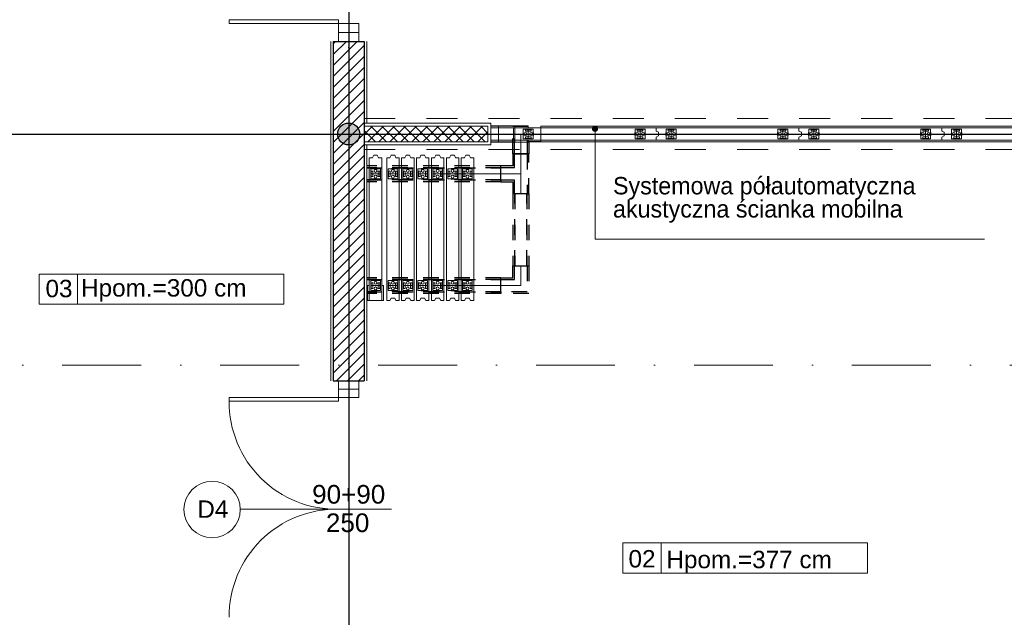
# Model space of a CAD drawing. Header units: metres. Extents: x -10951 to 10441, y -17253 to 1447.
# Tile 45 of 54: x -8010 to -7218, y -14694 to -14213. Entities that reach past the tile are written whole.
import ezdxf
from ezdxf.enums import TextEntityAlignment as Align

# ---------------------------------------------------------------- set-up
doc = ezdxf.new("R2010")
doc.units = ezdxf.units.M
doc.header["$MEASUREMENT"] = 0
for name, pattern in [('8', [0.5, 0.25, -0.25]), ('ACAD_ISO02W100', [15, 12, -3]), ('CONTINOUS', [0]), ('DASHDOT', [25.4, 12.7, -6.35, 0, -6.35])]:
    doc.linetypes.add(name, pattern=pattern)
doc.layers.get('0').update_dxf_attribs({"color": 8})
for name, color, linetype, lineweight in [('#elektryczne', 8, 'Continuous', 20), ('A_B.CIENKIE', 8, 'Continuous', 9), ('A_DRZWI', 8, 'Continuous', 5), ('A_HACZE', 8, 'Continuous', 5), ('A_OPISY', 8, 'Continuous', 18), ('A_OSIE', 8, 'Continuous', 13), ('A_OZACZENIE DRZWI', 8, 'Continuous', 13), ('A_OZNACZENIA OKIEN', 8, 'Continuous', 13), ('A_PROJEKTOWANE ŚCIANY MUROWANE NOŚNE', 8, 'Continuous', 30), ('A_SCIANY DZIALOWE GK', 8, 'Continuous', 5), ('A_STOLARKA', 8, 'Continuous', 5), ('A_TABELKI POM.', 8, 'Continuous', 20), ('A_TYNK', 8, 'Continuous', 5), ('A_WYMIARY WEWNETRZNE', 8, 'Continuous', 18), ('EB_ODGROM_INSTALACJA ODGROMOWA', 1, 'Continuous', 30), ('EB_UZIEMIENIE', 1, 'ACAD_ISO02W100', 30)]:
    doc.layers.add(name, color=color, linetype=linetype, lineweight=lineweight)
doc.styles.add('ARIAL', font='arial.ttf')
doc.styles.add('m1_romans', font='romans.shx', dxfattribs={"width": 0.8})
doc.styles.add('opisy okien', font='txt', dxfattribs={"height": 15})

# ---------------------------------------------------------------- blocks, each defined once
blk = doc.blocks.new('A$C2DA918A7')
at = {"layer": 'A_OZACZENIE DRZWI'}
blk.add_line((-34.51, 0), (34.51, 0), dxfattribs=at)
at = {"layer": 'A_OZACZENIE DRZWI', "ltscale": 0.1, "style": 'm1_romans', "width": 0.8}
blk.add_attdef('SZEROKOSC', text='', height=10, rotation=359.99999, dxfattribs=at).set_placement((0, 0), align=Align.BOTTOM_CENTER)
blk.add_attdef('WYSOKOSC', text='', height=10, rotation=359.99999, dxfattribs=at).set_placement((-0.85, -3.39), align=Align.TOP_CENTER)
blk = doc.blocks.new('_Dot')
at = {"color": 0, "linetype": 'ByBlock', "lineweight": -2}
blk.add_line((-0.5, 0), (-1, 0), dxfattribs=at)
at = {"color": 0, "linetype": 'ByBlock', "const_width": 0.5}
blk.add_lwpolyline([(-0.25, 0, 1), (0.25, 0, 1)], format="xyb", close=True, dxfattribs=at)
blk = doc.blocks.new('dwgobject_-16219036_1YUCU1F')
for p, q in [((0, 49), (1000, 49)), ((0, -49), (1000, -49))]:
    blk.add_line(p, q)
for points in [[(0, 49), (0, 64), (1000, 64), (1000, 49)], [(0, 49), (0, -49), (1000, -49), (1000, 49)], [(0, -49), (0, -64), (1000, -64), (1000, -49)]]:
    blk.add_lwpolyline(points, close=True)
blk = doc.blocks.new('GeometrySelector_1YUCU1F9')
blk.add_blockref('dwgobject_-16219036_1YUCU1F', (0, 0))
blk = doc.blocks.new('dwgobject_-16218780_1YUCU4P')
blk.add_lwpolyline([(0, -50), (0, -24.40983), (20, -14.40983), (20, 14.40983), (0, 24.40983), (0, 50)])
blk = doc.blocks.new('GeometrySelector_1YUCU4P6')
blk.add_blockref('dwgobject_-16218780_1YUCU4P', (0, 0))
blk = doc.blocks.new('dwgobject_-16218811_1YUCU4P')
for p, q in [((-500, 50), (500, 50)), ((500, -50), (-500, -50))]:
    blk.add_line(p, q)
blk = doc.blocks.new('GeometrySelector_1YUCU4P7')
blk.add_blockref('dwgobject_-16218811_1YUCU4P', (0, 0))
blk = doc.blocks.new('dwgobject_-16218807_1YUCU4P')
blk.add_lwpolyline([(0, -50), (0, -24.40983), (20, -14.40983), (20, 14.40983), (0, 24.40983), (0, 50)])
blk = doc.blocks.new('GeometrySelector_1YUCU4P8')
blk.add_blockref('dwgobject_-16218807_1YUCU4P', (0, 0))
blk = doc.blocks.new('dwgobject_-16218792_1YUCU4P')
for p, q in [((-40, 11.5), (-42, 11.5)), ((-42, -11.5), (-42, 11.5)), ((0, 34.9), (0, -34.9)), ((40, 11.5), (42, 11.5)), ((42, -11.5), (42, 11.5)), ((-40, -11.5), (-42, -11.5)), ((40, -11.5), (42, -11.5))]:
    blk.add_line(p, q)
at = {"flags": 128}
blk.add_lwpolyline([(40, -39), (40, 39), (-40, 39), (-40, -39)], close=True, dxfattribs=at)
for points in [[(22.5, 22.9, -0.414214), (21.5, 21.9), (-21.5, 21.9, -0.414214), (-22.5, 22.9), (-22.5, 33.9, -0.414214), (-21.5, 34.9), (21.5, 34.9, -0.414214), (22.5, 33.9)], [(22.5, -22.9, 0.414214), (21.5, -21.9), (-21.5, -21.9, 0.414214), (-22.5, -22.9), (-22.5, -33.9, 0.414214), (-21.5, -34.9), (21.5, -34.9, 0.414214), (22.5, -33.9)]]:
    blk.add_lwpolyline(points, format="xyb", close=True, dxfattribs=at)
for centre in [(-23, 0), (23, 0)]:
    blk.add_circle(centre, 12)
blk = doc.blocks.new('GeometrySelector_1YUCU4P9')
blk.add_blockref('dwgobject_-16218792_1YUCU4P', (0, 0))
blk = doc.blocks.new('dwgobject_-16218787_1YUCU4P')
for p, q in [((-40, 11.5), (-42, 11.5)), ((-42, -11.5), (-42, 11.5)), ((0, 34.9), (0, -34.9)), ((40, 11.5), (42, 11.5)), ((42, -11.5), (42, 11.5)), ((-40, -11.5), (-42, -11.5)), ((40, -11.5), (42, -11.5))]:
    blk.add_line(p, q)
at = {"flags": 128}
blk.add_lwpolyline([(40, -39), (40, 39), (-40, 39), (-40, -39)], close=True, dxfattribs=at)
for points in [[(22.5, 22.9, -0.414214), (21.5, 21.9), (-21.5, 21.9, -0.414214), (-22.5, 22.9), (-22.5, 33.9, -0.414214), (-21.5, 34.9), (21.5, 34.9, -0.414214), (22.5, 33.9)], [(22.5, -22.9, 0.414214), (21.5, -21.9), (-21.5, -21.9, 0.414214), (-22.5, -22.9), (-22.5, -33.9, 0.414214), (-21.5, -34.9), (21.5, -34.9, 0.414214), (22.5, -33.9)]]:
    blk.add_lwpolyline(points, format="xyb", close=True, dxfattribs=at)
for centre in [(-23, 0), (23, 0)]:
    blk.add_circle(centre, 12)
blk = doc.blocks.new('GeometrySelector_1YUCU4P10')
blk.add_blockref('dwgobject_-16218787_1YUCU4P', (0, 0))
blk = doc.blocks.new('co_mw_pb_panelpack_element_1YUCU4P')
for name, p in [('GeometrySelector_1YUCU4P6', (-574.5, 0)), ('GeometrySelector_1YUCU4P10', (-454.5, 0)), ('GeometrySelector_1YUCU4P9', (445.5, 0)), ('GeometrySelector_1YUCU4P8', (574.5, 0))]:
    blk.add_blockref(name, p)
at = {"xscale": 1.149}
blk.add_blockref('GeometrySelector_1YUCU4P7', (0, 0), dxfattribs=at)
blk = doc.blocks.new('co_mw_pb_panelpack_element_1YUCU4P1')
for name, p in [('GeometrySelector_1YUCU4P6', (-574.5, 0)), ('GeometrySelector_1YUCU4P10', (-454.5, 0)), ('GeometrySelector_1YUCU4P9', (445.5, 0)), ('GeometrySelector_1YUCU4P8', (574.5, 0))]:
    blk.add_blockref(name, p)
at = {"xscale": 1.149}
blk.add_blockref('GeometrySelector_1YUCU4P7', (0, 0), dxfattribs=at)
blk = doc.blocks.new('co_mw_pb_panelpack_element_1YUCU4P2')
for name, p in [('GeometrySelector_1YUCU4P6', (-574.5, 0)), ('GeometrySelector_1YUCU4P10', (-454.5, 0)), ('GeometrySelector_1YUCU4P9', (445.5, 0)), ('GeometrySelector_1YUCU4P8', (574.5, 0))]:
    blk.add_blockref(name, p)
at = {"xscale": 1.149}
blk.add_blockref('GeometrySelector_1YUCU4P7', (0, 0), dxfattribs=at)
blk = doc.blocks.new('co_mw_pb_panelpack_element_1YUCU4P3')
for name, p in [('GeometrySelector_1YUCU4P6', (-574.5, 0)), ('GeometrySelector_1YUCU4P10', (-454.5, 0)), ('GeometrySelector_1YUCU4P9', (445.5, 0)), ('GeometrySelector_1YUCU4P8', (574.5, 0))]:
    blk.add_blockref(name, p)
at = {"xscale": 1.149}
blk.add_blockref('GeometrySelector_1YUCU4P7', (0, 0), dxfattribs=at)
blk = doc.blocks.new('co_mw_pb_panelpack_element_1YUCU4P4')
for name, p in [('GeometrySelector_1YUCU4P6', (-574.5, 0)), ('GeometrySelector_1YUCU4P10', (-454.5, 0)), ('GeometrySelector_1YUCU4P9', (445.5, 0)), ('GeometrySelector_1YUCU4P8', (574.5, 0))]:
    blk.add_blockref(name, p)
at = {"xscale": 1.149}
blk.add_blockref('GeometrySelector_1YUCU4P7', (0, 0), dxfattribs=at)
blk = doc.blocks.new('co_mw_pb_panelpack_element_1YUCU4P5')
for name, p in [('GeometrySelector_1YUCU4P6', (-574.5, 0)), ('GeometrySelector_1YUCU4P10', (-454.5, 0)), ('GeometrySelector_1YUCU4P9', (445.5, 0)), ('GeometrySelector_1YUCU4P8', (574.5, 0))]:
    blk.add_blockref(name, p)
at = {"xscale": 1.149}
blk.add_blockref('GeometrySelector_1YUCU4P7', (0, 0), dxfattribs=at)
blk = doc.blocks.new('dwgobject_-16218816_1YUCU4P')
blk.add_line((0, 50), (0, -50))
blk = doc.blocks.new('GeometrySelector_1YUCU4P11')
blk.add_blockref('dwgobject_-16218816_1YUCU4P', (0, 0))
blk = doc.blocks.new('dwgobject_-16218802_1YUCU4P')
for p, q in [((0, 0), (0, 15)), ((0, 15), (1000, 15)), ((1000, 15), (1000, 0))]:
    blk.add_line(p, q)
blk = doc.blocks.new('GeometrySelector_1YUCU4P12')
blk.add_blockref('dwgobject_-16218802_1YUCU4P', (0, 0))
blk = doc.blocks.new('dwgobject_-16218798_1YUCU4P')
for p, q in [((0, 0), (0, 15)), ((0, 15), (1000, 15)), ((1000, 15), (1000, 0))]:
    blk.add_line(p, q)
blk = doc.blocks.new('GeometrySelector_1YUCU4P13')
blk.add_blockref('dwgobject_-16218798_1YUCU4P', (0, 0))
blk = doc.blocks.new('co_mw_pb_panelpack_element_1YUCU4P6')
for name, p, xscale in [('GeometrySelector_1YUCU4P13', (-574.5, 50), 0.12), ('GeometrySelector_1YUCU4P7', (0, 0), 1.149)]:
    blk.add_blockref(name, p, dxfattribs=dict(xscale=xscale))
for name, p in [('GeometrySelector_1YUCU4P11', (-574.5, 0)), ('GeometrySelector_1YUCU4P10', (-454.5, 0)), ('GeometrySelector_1YUCU4P9', (445.5, 0)), ('GeometrySelector_1YUCU4P8', (574.5, 0))]:
    blk.add_blockref(name, p)
at = {"xscale": 0.12, "rotation": 180}
blk.add_blockref('GeometrySelector_1YUCU4P12', (-454.5, -50), dxfattribs=at)
blk = doc.blocks.new('A$Ce5f96cef')
at = {"rotation": 90}
for name, p in [('co_mw_pb_panelpack_element_1YUCU4P6', (-920, 454.5, -1)), ('co_mw_pb_panelpack_element_1YUCU4P5', (-780, 454.5, -1)), ('co_mw_pb_panelpack_element_1YUCU4P4', (-660, 454.5, -1)), ('co_mw_pb_panelpack_element_1YUCU4P3', (-540, 454.5, -1)), ('co_mw_pb_panelpack_element_1YUCU4P2', (-420, 454.5, -1)), ('co_mw_pb_panelpack_element_1YUCU4P1', (-300, 454.5, -1)), ('co_mw_pb_panelpack_element_1YUCU4P', (-180, 454.5, -1))]:
    blk.add_blockref(name, p, dxfattribs=at)
blk = doc.blocks.new('dwgobject_-16219454_1YUCTZ8')
for p, q in [((-40, 11.5), (-42, 11.5)), ((-42, -11.5), (-42, 11.5)), ((0, 34.9), (0, -34.9)), ((40, 11.5), (42, 11.5)), ((42, -11.5), (42, 11.5)), ((-40, -11.5), (-42, -11.5)), ((40, -11.5), (42, -11.5))]:
    blk.add_line(p, q)
at = {"flags": 128}
blk.add_lwpolyline([(40, -39), (40, 39), (-40, 39), (-40, -39)], close=True, dxfattribs=at)
for points in [[(22.5, 22.9, -0.414214), (21.5, 21.9), (-21.5, 21.9, -0.414214), (-22.5, 22.9), (-22.5, 33.9, -0.414214), (-21.5, 34.9), (21.5, 34.9, -0.414214), (22.5, 33.9)], [(22.5, -22.9, 0.414214), (21.5, -21.9), (-21.5, -21.9, 0.414214), (-22.5, -22.9), (-22.5, -33.9, 0.414214), (-21.5, -34.9), (21.5, -34.9, 0.414214), (22.5, -33.9)]]:
    blk.add_lwpolyline(points, format="xyb", close=True, dxfattribs=at)
for centre in [(-23, 0), (23, 0)]:
    blk.add_circle(centre, 12)
blk = doc.blocks.new('GeometrySelector_1YUCTZ82')
blk.add_blockref('dwgobject_-16219454_1YUCTZ8', (0, 0))
blk = doc.blocks.new('co_panel_parts_moveo_trackroller_r_1YUCTZ87')
blk.add_blockref('GeometrySelector_1YUCTZ82', (0, 0, -3619))
blk = doc.blocks.new('dwgobject_-16219539_1YUCTZ8')
for p, q in [((-500, 50), (500, 50)), ((500, -50), (-500, -50))]:
    blk.add_line(p, q)
blk = doc.blocks.new('GeometrySelector_1YUCTZ83')
blk.add_blockref('dwgobject_-16219539_1YUCTZ8', (0, 0))
blk = doc.blocks.new('dwgobject_-16219532_1YUCTZ8')
blk.add_lwpolyline([(0, -50), (0, -24.40983), (20, -14.40983), (20, 14.40983), (0, 24.40983), (0, 50)])
blk = doc.blocks.new('GeometrySelector_1YUCTZ85')
blk.add_blockref('dwgobject_-16219532_1YUCTZ8', (0, 0))
blk = doc.blocks.new('co_panel_parts_moveo_trackroller_r_1YUCTZ88')
blk.add_blockref('GeometrySelector_1YUCTZ82', (0, 0, -3619))
blk = doc.blocks.new('co_panel_parts_moveo_trackroller_r_1YUCTZ89')
blk.add_blockref('GeometrySelector_1YUCTZ82', (0, 0, -3619))
blk = doc.blocks.new('dwgobject_-16219535_1YUCTZ8')
blk.add_lwpolyline([(0, -50), (0, -24.40983), (20, -14.40983), (20, 14.40983), (0, 24.40983), (0, 50)])
blk = doc.blocks.new('GeometrySelector_1YUCTZ84')
blk.add_blockref('dwgobject_-16219535_1YUCTZ8', (0, 0))
blk = doc.blocks.new('co_panel_parts_moveo_trackroller_r_1YUCTZ810')
blk.add_blockref('GeometrySelector_1YUCTZ82', (0, 0, -3619))
blk = doc.blocks.new('co_panel_parts_moveo_trackroller_r_1YUCTZ811')
blk.add_blockref('GeometrySelector_1YUCTZ82', (0, 0, -3619))
blk = doc.blocks.new('dwgobject_-16219389_1YUCTZ8')
blk.add_lwpolyline([(0, 50), (0, -50), (1000, -50), (1000, 50)], close=True)
blk = doc.blocks.new('GeometrySelector_1YUCTZ834')
blk.add_blockref('dwgobject_-16219389_1YUCTZ8', (0, 0))
blk = doc.blocks.new('dwgobject_-16219450_1YUCTZ8')
for p, q in [((-1000, 50), (-1000, 65)), ((-1000, 65), (0, 65)), ((-1000, 50), (0, 50)), ((0, 65), (0, 50)), ((-1000, -65), (-1000, -50)), ((0, -50), (-1000, -50)), ((0, -65), (-1000, -65)), ((0, -50), (0, -65))]:
    blk.add_line(p, q)
blk = doc.blocks.new('GeometrySelector_1YUCTZ837')
blk.add_blockref('dwgobject_-16219450_1YUCTZ8', (0, 0))
blk = doc.blocks.new('co_mw_panel_ausfahreinheit_1YUCTZ8')
at = {"xscale": 0.24, "rotation": 180}
blk.add_blockref('GeometrySelector_1YUCTZ837', (-120, 0, -19), dxfattribs=at)
blk = doc.blocks.new('dwgobject_-16219528_1YUCTZ8')
blk.add_line((0, 50), (0, -50))
blk = doc.blocks.new('GeometrySelector_1YUCTZ838')
blk.add_blockref('dwgobject_-16219528_1YUCTZ8', (0, 0))
blk = doc.blocks.new('co_panel_parts_moveo_trackroller_r_1YUCTZ812')
blk.add_blockref('GeometrySelector_1YUCTZ82', (0, 0, -3619))
blk = doc.blocks.new('co_panel_parts_moveo_trackroller_r_1YUCTZ813')
blk.add_blockref('GeometrySelector_1YUCTZ82', (0, 0, -3619))
blk = doc.blocks.new('podkład')
at = {"color": 8}
for p, q in [((13053.3, -1370.8, 0.1), (13053.3, -1383.6, 0.1)), ((13032.3, -1372.2, 0.1), (13053.3, -1372.2, 0.1)), ((13053.3, -1377.2, 0.1), (13037.3, -1377.2, 0.1)), ((13037.3, -1377.2, 0.1), (13037.3, -1393.2, 0.1)), ((13053.3, -1382.2, 0.1), (13042.3, -1382.2, 0.1)), ((13037.3, -1425.2, 0.1), (13037.3, -1393.2, 0.1)), ((13021.3, -1409.2, 0.1), (13037.3, -1409.2, 0.1)), ((13037.3, -1499.2, 0.1), (13037.3, -1483.2, 0.1)), ((13021.3, -1499.2, 0.1), (13037.3, -1499.2, 0.1))]:
    blk.add_line(p, q, dxfattribs=at)
at = {"layer": 'A_B.CIENKIE', "color": 8, "linetype": '8', "ltscale": 100}
for p, q in [((12911.3, -1364.7), (13848.8, -1364.7)), ((12911.3, -1389.7), (13848.8, -1389.7))]:
    blk.add_line(p, q, dxfattribs=at)
at = {"layer": 'A_DRZWI', "color": 8, "ltscale": 2}
for p, q in [((12890.55, -1295.45), (12907.05, -1295.45)), ((12890.55, -1582.42), (12907.05, -1582.42))]:
    blk.add_line(p, q, dxfattribs=at)
for points in [[(12802.55, -1288.17), (12802.55, -1285.17), (12890.55, -1285.17), (12890.55, -1288.17)], [(12907.05, -1288.17), (12907.05, -1302.73), (12890.55, -1302.73), (12890.55, -1288.17)], [(12907.05, -1589.14), (12907.05, -1575.7), (12890.55, -1575.7), (12890.55, -1589.14)], [(12802.55, -1589.14), (12802.55, -1592.14), (12890.55, -1592.14), (12890.55, -1589.14)]]:
    blk.add_lwpolyline(points, close=True, dxfattribs=at)
for centre, start, end in [((12888.9, -1592.84), 179.53623, 271.0989), ((12888.9, -1765.45), 88.9011, 180.46377)]:
    blk.add_arc(centre, 86.32, start, end, dxfattribs=at)
at = {"layer": 'A_HACZE', "color": 8, "linetype": 'Continuous'}
for p, q in [((12905.73, -1302.72), (12886.3, -1322.15)), ((12896.89, -1302.73), (12886.3, -1313.31)), ((12888.04, -1302.73), (12886.3, -1304.48)), ((12911.3, -1305.99), (12886.3, -1330.99)), ((12911.3, -1314.83), (12886.3, -1339.83)), ((12911.3, -1323.67), (12886.3, -1348.67)), ((12911.3, -1332.51), (12886.3, -1357.51)), ((12911.3, -1341.35), (12886.3, -1366.35)), ((12911.3, -1350.19), (12886.3, -1375.19)), ((12911.3, -1359.02), (12886.3, -1384.02)), ((12911.3, -1367.86), (12886.3, -1392.86)), ((12911.3, -1376.7), (12886.3, -1401.7)), ((12917.94, -1370.95), (12911.3, -1377.58)), ((12920.28, -1383.45), (12911.3, -1374.47)), ((12926.78, -1370.95), (12914.27, -1383.45)), ((12929.12, -1383.45), (12916.62, -1370.95)), ((12935.61, -1370.95), (12923.11, -1383.45)), ((12937.96, -1383.45), (12925.46, -1370.95)), ((12944.45, -1370.95), (12931.95, -1383.45)), ((12946.8, -1383.45), (12934.3, -1370.95)), ((12953.29, -1370.95), (12940.79, -1383.45)), ((12955.64, -1383.45), (12943.14, -1370.95)), ((12962.13, -1370.95), (12949.63, -1383.45)), ((12964.47, -1383.45), (12951.97, -1370.95)), ((12970.97, -1370.95), (12958.47, -1383.45)), ((12973.31, -1383.45), (12960.81, -1370.95)), ((12979.81, -1370.95), (12967.31, -1383.45)), ((12982.15, -1383.45), (12969.65, -1370.95)), ((12988.65, -1370.94), (12976.15, -1383.45)), ((12990.99, -1383.45), (12978.49, -1370.95)), ((12997.49, -1370.94), (12984.99, -1383.45)), ((12999.83, -1383.44), (12987.33, -1370.94)), ((13006.33, -1370.94), (12993.83, -1383.45)), ((13008.67, -1383.44), (12996.17, -1370.94)), ((13010.8, -1375.31), (13002.67, -1383.44)), ((13010.8, -1376.74), (13005, -1370.94)), ((12911.3, -1385.54), (12886.3, -1410.54)), ((12911.44, -1383.45), (12911.3, -1383.31)), ((12911.3, -1394.38), (12886.3, -1419.38)), ((12911.3, -1403.22), (12886.3, -1428.22)), ((12911.3, -1412.06), (12886.3, -1437.06)), ((12911.3, -1420.9), (12886.3, -1445.9)), ((12911.3, -1429.74), (12886.3, -1454.74)), ((12911.3, -1438.57), (12886.3, -1463.57)), ((12911.3, -1447.41), (12886.3, -1472.41)), ((12911.3, -1456.25), (12886.3, -1481.25)), ((12911.3, -1465.09), (12886.3, -1490.09)), ((12911.3, -1473.93), (12886.3, -1498.93)), ((12911.3, -1482.77), (12886.3, -1507.77)), ((12911.3, -1491.61), (12886.3, -1516.61)), ((12911.3, -1500.45), (12886.3, -1525.45)), ((12911.3, -1509.28), (12886.3, -1534.28)), ((12911.3, -1518.12), (12886.3, -1543.12)), ((12911.3, -1526.96), (12886.3, -1551.96)), ((12911.3, -1535.8), (12886.3, -1560.8)), ((12911.3, -1544.64), (12886.3, -1569.64)), ((12911.3, -1553.48), (12889.08, -1575.7)), ((12911.3, -1562.32), (12897.92, -1575.7)), ((12911.3, -1571.16), (12906.76, -1575.7))]:
    blk.add_line(p, q, dxfattribs=at)
at = {"layer": 'A_OPISY', "color": 8, "linetype": 'CONTINOUS', "ltscale": 0.1}
blk.add_lwpolyline([(13097.01, -1377.89), (13097.01, -1461.86), (13410.33, -1461.86)], dxfattribs=at)
at = {"layer": 'A_OSIE', "color": 8, "linetype": 'DASHDOT', "ltscale": 5}
for p, q in [((12898.8, -449.79), (12898.8, -2335.96)), ((14256.99, -1377.2), (10108.73, -1377.2)), ((13037.3, -1409.2, 0.1), (12913.3, -1409.2)), ((13037.3, -1499.2, 0.1), (12913.3, -1499.2)), ((14256.99, -1563.2), (11798.79, -1563.2))]:
    blk.add_line(p, q, dxfattribs=at)
at = {"layer": 'A_PROJEKTOWANE ŚCIANY MUROWANE NOŚNE', "color": 8}
for p, q in [((12886.3, -1302.73), (12911.3, -1302.72)), ((12886.3, -1302.73), (12886.3, -1575.7)), ((12911.3, -1302.72), (12911.3, -1575.7)), ((12886.3, -1575.7), (12911.3, -1575.7)), ((12886.3, -1575.7), (12911.3, -1575.7))]:
    blk.add_line(p, q, dxfattribs=at)
at = {"layer": 'A_SCIANY DZIALOWE GK', "color": 8}
for p, q in [((13013.3, -1368.44), (12911.3, -1368.44)), ((12911.3, -1368.44), (12911.3, -1385.94)), ((13013.3, -1385.94), (13013.3, -1368.44)), ((13010.8, -1370.94), (12911.3, -1370.95)), ((12911.3, -1370.95), (12911.3, -1383.45)), ((13010.8, -1383.44), (13010.8, -1370.94)), ((12911.3, -1383.45), (13010.8, -1383.44)), ((12911.3, -1385.94), (13013.3, -1385.94))]:
    blk.add_line(p, q, dxfattribs=at)
at = {"layer": 'A_STOLARKA', "color": 8, "linetype": '8', "lineweight": 25, "ltscale": 50}
for p, q in [((13030.9, -1393.2, 0.1), (13030.9, -1370.8, 0.1)), ((13030.9, -1370.8, 0.1), (13053.3, -1370.8, 0.1)), ((13032.3, -1393.2, 0.1), (13032.3, -1372.2, 0.1)), ((13042.3, -1382.2, 0.1), (13042.3, -1393.2, 0.1)), ((13053.3, -1383.6, 0.1), (13043.7, -1383.6, 0.1)), ((13043.7, -1383.6, 0.1), (13043.7, -1393.2, 0.1)), ((13030.9, -1393.2, 0.1), (13043.7, -1393.2, 0.1)), ((13030.9, -1393.2, 0.1), (13030.9, -1402.8, 0.1)), ((13043.7, -1393.2, 0.1), (13030.9, -1393.2, 0.1)), ((13032.3, -1404.2, 0.1), (13032.3, -1393.2, 0.1)), ((13042.3, -1393.2, 0.1), (13042.3, -1425.2, 0.1)), ((13043.7, -1425.2, 0.1), (13043.7, -1393.2, 0.1)), ((13021.3, -1402.8, 0.1), (12913.3, -1402.8)), ((13021.3, -1404.3, 0.1), (12913.3, -1404.3)), ((13021.3, -1404.3, 0.1), (12913.3, -1404.3)), ((12913.3, -1404.3), (13021.3, -1404.3, 0.1)), ((13021.3, -1415.6, 0.1), (13021.3, -1402.8, 0.1)), ((13030.9, -1402.8, 0.1), (13021.3, -1402.8, 0.1)), ((13021.3, -1404.3, 0.1), (13021.3, -1402.8, 0.1)), ((13021.3, -1404.2, 0.1), (13032.3, -1404.2, 0.1)), ((13021.3, -1414.1, 0.1), (13021.3, -1404.3, 0.1)), ((12913.3, -1414.1), (13021.3, -1414.1, 0.1)), ((13021.3, -1414.1, 0.1), (12913.3, -1414.1)), ((12913.3, -1414.1), (13021.3, -1414.1, 0.1)), ((13021.3, -1415.6, 0.1), (12913.3, -1415.6)), ((13021.3, -1414.1, 0.1), (13021.3, -1415.6, 0.1)), ((13032.3, -1414.2, 0.1), (13021.3, -1414.2, 0.1)), ((13021.3, -1415.6, 0.1), (13030.9, -1415.6, 0.1)), ((13030.9, -1415.6, 0.1), (13030.9, -1425.2, 0.1)), ((13032.3, -1425.2, 0.1), (13032.3, -1414.2, 0.1)), ((13043.7, -1425.2, 0.1), (13030.9, -1425.2, 0.1)), ((13032.4, -1425.2, 0.1), (13030.9, -1425.2, 0.1)), ((13030.9, -1425.2, 0.1), (13030.9, -1483.2, 0.1)), ((13042.2, -1425.2, 0.1), (13032.4, -1425.2, 0.1)), ((13032.4, -1425.2, 0.1), (13032.4, -1483.2, 0.1)), ((13032.4, -1425.2, 0.1), (13032.4, -1483.2, 0.1)), ((13032.4, -1483.2, 0.1), (13032.4, -1425.2, 0.1)), ((13042.2, -1483.2, 0.1), (13042.2, -1425.2, 0.1)), ((13042.2, -1425.2, 0.1), (13042.2, -1483.2, 0.1)), ((13042.2, -1425.2, 0.1), (13043.7, -1425.2, 0.1)), ((13042.2, -1483.2, 0.1), (13042.2, -1425.2, 0.1)), ((13043.7, -1425.2, 0.1), (13043.7, -1483.2, 0.1)), ((13030.9, -1483.2, 0.1), (13043.7, -1483.2, 0.1)), ((13030.9, -1492.8, 0.1), (13030.9, -1483.2, 0.1)), ((13030.9, -1483.2, 0.1), (13032.4, -1483.2, 0.1)), ((13032.3, -1494.2, 0.1), (13032.3, -1483.2, 0.1)), ((13032.4, -1483.2, 0.1), (13042.2, -1483.2, 0.1)), ((13042.3, -1483.2, 0.1), (13042.3, -1504.2, 0.1)), ((13043.7, -1483.2, 0.1), (13043.7, -1505.6, 0.1)), ((13021.3, -1492.8, 0.1), (12913.3, -1492.8)), ((13021.3, -1494.3, 0.1), (12913.3, -1494.3)), ((13021.3, -1494.3, 0.1), (12913.3, -1494.3)), ((12913.3, -1494.3), (13021.3, -1494.3, 0.1)), ((13021.3, -1505.6, 0.1), (13021.3, -1492.8, 0.1)), ((13021.3, -1492.8, 0.1), (13030.9, -1492.8, 0.1)), ((13021.3, -1494.3, 0.1), (13021.3, -1492.8, 0.1)), ((13021.3, -1494.2, 0.1), (13032.3, -1494.2, 0.1)), ((13021.3, -1504.1, 0.1), (13021.3, -1494.3, 0.1)), ((12913.3, -1504.1), (13021.3, -1504.1, 0.1)), ((13021.3, -1504.1, 0.1), (12913.3, -1504.1)), ((12913.3, -1504.1), (13021.3, -1504.1, 0.1)), ((13021.3, -1504.1, 0.1), (13021.3, -1505.6, 0.1)), ((13042.3, -1504.2, 0.1), (13021.3, -1504.2, 0.1)), ((13021.3, -1505.6, 0.1), (12913.3, -1505.6)), ((13043.7, -1505.6, 0.1), (13021.3, -1505.6, 0.1))]:
    blk.add_line(p, q, dxfattribs=at)
at = {"layer": 'A_STOLARKA', "color": 8}
for p, q in [((12913.3, -1402.8), (12913.3, -1404.3)), ((12913.3, -1404.3), (12913.3, -1414.1)), ((12913.3, -1415.6), (12913.3, -1414.1)), ((13043.7, -1483.2, 0.1), (13042.2, -1483.2, 0.1)), ((12913.3, -1492.8), (12913.3, -1494.3)), ((12913.3, -1494.3), (12913.3, -1504.1)), ((12913.3, -1505.6), (12913.3, -1504.1))]:
    blk.add_line(p, q, dxfattribs=at)
at = {"layer": 'A_TYNK', "color": 8}
for p, q in [((12884.3, -1575.71), (12884.3, -1302.84)), ((12913.3, -1368.44), (12913.3, -1302.73)), ((12913.3, -1575.71), (12913.3, -1385.94))]:
    blk.add_line(p, q, dxfattribs=at)
at = {"layer": 'A_WYMIARY WEWNETRZNE', "color": 8, "linetype": 'Continuous'}
for p, q in [((12649.72, -1514.09), (12649.72, -1489.86)), ((12649.72, -1489.86), (12846.7, -1489.86)), ((12680.6, -1489.86), (12680.6, -1514.09)), ((12846.7, -1489.86), (12846.7, -1514.09)), ((12846.7, -1514.09), (12649.72, -1514.09)), ((12933.31, -1679.14), (12811.53, -1679.14)), ((13119.43, -1730.49), (13119.43, -1706.27)), ((13119.43, -1706.27), (13316.41, -1706.27)), ((13150.31, -1706.27), (13150.31, -1730.49)), ((13316.41, -1706.27), (13316.41, -1730.49)), ((13316.41, -1730.49), (13119.43, -1730.49))]:
    blk.add_line(p, q, dxfattribs=at)
blk.add_circle((12788.86, -1679.42), 22.67, dxfattribs=at)
at = {"layer": 'A_OPISY', "color": 8, "linetype": 'CONTINOUS', "ltscale": 0.1, "xscale": 5, "yscale": 5, "zscale": 5, "rotation": 90}
blk.add_blockref('_Dot', (13097.01, -1372.89), dxfattribs=at)
at = {"layer": 'A_OZACZENIE DRZWI', "color": 8, "ltscale": 0.1}
ref = blk.add_blockref('A$C2DA918A7', (12898.8, -1679.14), dxfattribs=at)
ref.add_attrib('WYSOKOSC', '250', dxfattribs={"ltscale": 0.1, "height": 15, "rotation": 359.99999, "style": 'ARIAL'}).set_placement((12897.95, -1682.54), align=Align.TOP_CENTER)
ref.add_attrib('SZEROKOSC', '90+90', dxfattribs={"ltscale": 0.1, "height": 15, "rotation": 359.99999, "style": 'ARIAL'}).set_placement((12898.8, -1679.14), align=Align.BOTTOM_CENTER)
at = {"layer": 'A_STOLARKA', "color": 8, "zscale": 0.1}
for name, p, xscale, yscale in [('GeometrySelector_1YUCTZ834', (13013.3, -1377.2, 0.1), 0.006, 0.132), ('GeometrySelector_1YUCU1F9', (13013.3, -1377.2, 0.1), 0.01910000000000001, 0.1), ('GeometrySelector_1YUCU1F9', (13053.3, -1377.2, 0.1), 0.6000000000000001, 0.1), ('GeometrySelector_1YUCTZ83', (13088.75, -1377.2, 0.1), 0.1149, 0.1), ('GeometrySelector_1YUCTZ838', (13031.3, -1377.2, 0.1), 0.1, 0.1), ('co_panel_parts_moveo_trackroller_r_1YUCTZ813', (13043.3, -1377.2, 362), 0.1, 0.1), ('co_panel_parts_moveo_trackroller_r_1YUCTZ812', (13133.3, -1377.2, 362), 0.1, 0.1), ('GeometrySelector_1YUCTZ83', (13203.65, -1377.2, 0.1), 0.1149, 0.1), ('GeometrySelector_1YUCTZ85', (13146.2, -1377.2, 0.1), 0.1, 0.1), ('GeometrySelector_1YUCTZ84', (13146.2, -1377.2, 0.1), 0.1, 0.1), ('co_panel_parts_moveo_trackroller_r_1YUCTZ811', (13158.2, -1377.2, 362), 0.1, 0.1), ('co_panel_parts_moveo_trackroller_r_1YUCTZ810', (13248.2, -1377.2, 362), 0.1, 0.1), ('GeometrySelector_1YUCTZ83', (13318.55, -1377.2, 0.1), 0.1149, 0.1), ('GeometrySelector_1YUCTZ85', (13261.1, -1377.2, 0.1), 0.1, 0.1), ('GeometrySelector_1YUCTZ84', (13261.1, -1377.2, 0.1), 0.1, 0.1), ('co_panel_parts_moveo_trackroller_r_1YUCTZ89', (13273.1, -1377.2, 362), 0.1, 0.1), ('co_panel_parts_moveo_trackroller_r_1YUCTZ88', (13363.1, -1377.2, 362), 0.1, 0.1), ('GeometrySelector_1YUCTZ83', (13433.45, -1377.2, 0.1), 0.1149, 0.1), ('GeometrySelector_1YUCTZ85', (13376, -1377.2, 0.1), 0.1, 0.1), ('GeometrySelector_1YUCTZ84', (13376, -1377.2, 0.1), 0.1, 0.1), ('co_panel_parts_moveo_trackroller_r_1YUCTZ87', (13388, -1377.2, 362), 0.1, 0.1)]:
    blk.add_blockref(name, p, dxfattribs=dict(at, xscale=xscale, yscale=yscale))
at = {"layer": 'A_STOLARKA', "color": 8, "xscale": 0.1, "yscale": 0.1, "zscale": 0.1, "rotation": 180}
blk.add_blockref('co_mw_panel_ausfahreinheit_1YUCTZ8', (13031.3, -1377.2, 2), dxfattribs=at)
at = {"layer": 'A_STOLARKA', "color": 8, "linetype": 'Continuous', "xscale": 0.1, "yscale": 0.1, "zscale": 0.1}
blk.add_blockref('A$Ce5f96cef', (13012.38, -1499.2, 0.11), dxfattribs=at)
at = {"layer": 'A_OPISY', "color": 8, "linetype": 'Continuous', "lineweight": 18, "style": 'opisy okien'}
for s, p in [('Systemowa półautomatyczna', (13111.49, -1425.77)), ('akustyczna ścianka mobilna', (13111.49, -1444.43))]:
    blk.add_text(s, height=14, dxfattribs=at).set_placement(p)
at = {"layer": 'A_OZACZENIE DRZWI', "color": 8, "ltscale": 0.1, "style": 'm1_romans', "width": 0.8}
for rotation, p in [(98.48606, (12735.07, -773.13)), (359.99999, (12573.8, -1012.7)), (89.99999, (11565.29, -1150.14)), (89.99999, (11872.29, -1150.14)), (89.99999, (12230.03, -1245.64)), (89.99999, (12385.87, -1249.44)), (89.99999, (11565.29, -1370.89)), (89.99999, (11872.29, -1370.89)), (89.99999, (12230.03, -1370.89)), (89.99999, (12389.3, -1370.89)), (89.99999, (11748.79, -1556.15)), (89.99999, (11986.6, -1556.15)), (89.99999, (12389.3, -1556.15)), (359.99999, (12235.05, -1664.2)), (359.99999, (12235.05, -1880.2)), (89.99999, (11745.78, -2001.94))]:
    blk.add_attdef('SZEROKOSC', text='', height=10, rotation=rotation, dxfattribs=at).set_placement(p, align=Align.BOTTOM_CENTER)
for rotation, p in [(98.48606, (12738.56, -773.47)), (359.99999, (12572.95, -1016.09)), (89.99999, (11568.68, -1150.99)), (89.99999, (11875.68, -1150.99)), (89.99999, (12233.42, -1246.49)), (89.99999, (12389.27, -1250.29)), (89.99999, (11568.68, -1371.74)), (89.99999, (11875.68, -1371.74)), (89.99999, (12233.42, -1371.74)), (89.99999, (12392.69, -1371.74)), (89.99999, (11752.19, -1557)), (89.99999, (11990, -1557)), (89.99999, (12392.69, -1557)), (359.99999, (12234.2, -1667.59)), (359.99999, (12234.2, -1883.59)), (89.99999, (11749.18, -2002.79))]:
    blk.add_attdef('WYSOKOSC', text='', height=10, rotation=rotation, dxfattribs=at).set_placement(p, align=Align.TOP_CENTER)
at = {"layer": 'A_OZNACZENIA OKIEN', "color": 8, "linetype": 'Continuous', "lineweight": 18, "style": 'ARIAL'}
for s, p in [('Hpom.=300 cm', (12683.38, -1508)), ('D4', (12776.93, -1686.08)), ('Hpom.=377 cm', (13154.45, -1726.61))]:
    blk.add_text(s, height=14, dxfattribs=at).set_placement(p)
at = {"layer": 'A_OZNACZENIA OKIEN', "color": 8, "ltscale": 0.1, "style": 'm1_romans', "width": 0.8}
for rotation, p in [(278.86761, (13373.71, -593.04)), (278.86761, (12983.87, -650.74)), (278.86761, (12445.73, -730.4)), (278.86761, (12224.15, -763.19)), (0.00001, (14017.48, -900.03)), (278.86761, (11021.54, -941.2)), (278.86761, (10640.69, -997.57)), (0.00001, (14017.48, -1574.7)), (89.99999, (10819.6, -2080.7)), (89.99999, (11204.6, -2080.7)), (89.99999, (11970.6, -2080.7)), (89.99999, (13175.8, -2080.7)), (89.99999, (13539.8, -2080.7))]:
    blk.add_attdef('SZEROKOSC', text='', height=10, rotation=rotation, dxfattribs=at).set_placement(p, align=Align.BOTTOM_CENTER)
for rotation, p in [(278.86761, (13403.28, -587.56)), (278.86761, (13013.44, -645.27)), (278.86761, (12475.3, -724.92)), (278.86761, (12253.72, -757.72)), (0.00001, (14011.09, -903.42)), (278.86761, (11051.11, -935.72)), (278.86761, (10670.26, -992.09)), (0.00001, (14011.09, -1578.09)), (89.99999, (10823, -2081.55)), (89.99999, (11208, -2081.55)), (89.99999, (11974, -2081.55)), (89.99999, (13179.19, -2081.55)), (89.99999, (13543.19, -2081.55))]:
    blk.add_attdef('WYSOKOSC', text='', height=10, rotation=rotation, dxfattribs=at).set_placement(p, align=Align.TOP_CENTER)
at = {"layer": 'A_TABELKI POM.', "color": 8, "linetype": 'Continuous', "lineweight": 18, "style": 'ARIAL'}
for s, p in [('03', (12654.78, -1508.53)), ('02', (13123.96, -1726.03))]:
    blk.add_text(s, height=14, dxfattribs=at).set_placement(p)
blk = doc.blocks.new('zlacze_spawane')
at = {"layer": 'EB_ODGROM_INSTALACJA ODGROMOWA', "transparency": 33554559}
h = blk.add_hatch(color=256, dxfattribs=at)
edge = h.paths.add_edge_path()
edge.add_arc((0, 0), 72, 0, 360)
at = {"layer": 'EB_ODGROM_INSTALACJA ODGROMOWA'}
blk.add_circle((0, 0), 72, dxfattribs=at)

msp = doc.modelspace()

# ---------------------------------------------------------------- linework, layer by layer
at = {"layer": 'EB_UZIEMIENIE', "linetype": 'Continuous', "lineweight": 30}
for p, q in [((-7745.52, -13676.23), (-7745.52, -14304.79)), ((-8583.02, -14304.79), (-7745.52, -14304.79)), ((-7745.52, -14304.79), (-7745.52, -14923.79)), ((-7745.52, -14304.79), (-6782.57, -14304.79))]:
    msp.add_line(p, q, dxfattribs=at)

# ---------------------------------------------------------------- block references
at = {"layer": '#elektryczne', "color": 8, "linetype": 'Continuous', "lineweight": 18}
msp.add_blockref('podkład', (-20644.32, -12927.59), dxfattribs=at)
at = {"layer": 'EB_UZIEMIENIE', "color": 240, "true_color": 0xed1f24, "xscale": 0.1224999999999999, "yscale": 0.1224999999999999, "zscale": 0.1224999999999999, "rotation": 269.9042895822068}
msp.add_blockref('zlacze_spawane', (-7745.52, -14304.79), dxfattribs=at)

doc.saveas('drawing.dxf')
